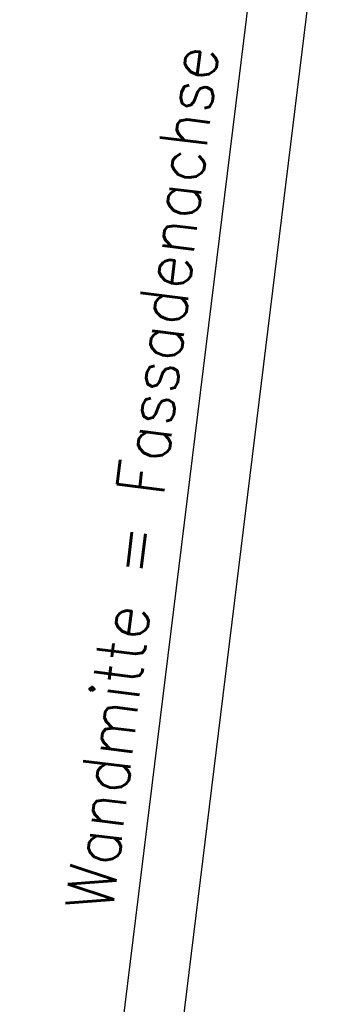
# Model space of a CAD drawing. Header units: millimetres. Extents: x -4577 to 1032787, y -66234 to 201209.
# Tile 216 of 256: x 17620 to 18256, y -5745 to -3687. Entities that reach past the tile are written whole.
import ezdxf
from ezdxf.enums import TextEntityAlignment as Align

# ---------------------------------------------------------------- set-up
doc = ezdxf.new("R2010")
doc.units = ezdxf.units.MM
doc.linetypes.add('510_5_2OG_ELT_1004$0$11-07-22_DS_2OG$0$AUSGEZOGEN', pattern=[0])
doc.layers.add('510_5_2OG_ELT_1004$0$11-07-22_DS_2OG$0$Mieterausbau', color=8, linetype='510_5_2OG_ELT_1004$0$11-07-22_DS_2OG$0$AUSGEZOGEN')
doc.styles.add('510_5_2OG_ELT_1004$0$Standard', font='simplex.shx')

# ---------------------------------------------------------------- blocks, each defined once
blk = doc.blocks.new('510_5_2OG_ELT_1004')
at = {"layer": '510_5_2OG_ELT_1004$0$11-07-22_DS_2OG$0$Mieterausbau', "linetype": '510_5_2OG_ELT_1004$0$11-07-22_DS_2OG$0$AUSGEZOGEN'}
for p, q in [((18132.3, -3364.8), (17620.4, -7533.5)), ((17744.5, -7548.8), (18256.3, -3380.1))]:
    blk.add_line(p, q, dxfattribs=at)
at = {"layer": '510_5_2OG_ELT_1004$0$11-07-22_DS_2OG$0$Mieterausbau', "linetype": '510_5_2OG_ELT_1004$0$11-07-22_DS_2OG$0$AUSGEZOGEN', "style": '510_5_2OG_ELT_1004$0$Standard', "width": 0.83087}
blk.add_text('Wandmitte = Fassadenachse', height=100, rotation=83, dxfattribs=at).set_placement((17814.5, -5553.3), (18036.3, -3746.8), align=Align.FIT)

msp = doc.modelspace()

# ---------------------------------------------------------------- block references
msp.add_blockref('510_5_2OG_ELT_1004', (0, -0.1))

doc.saveas('drawing.dxf')
